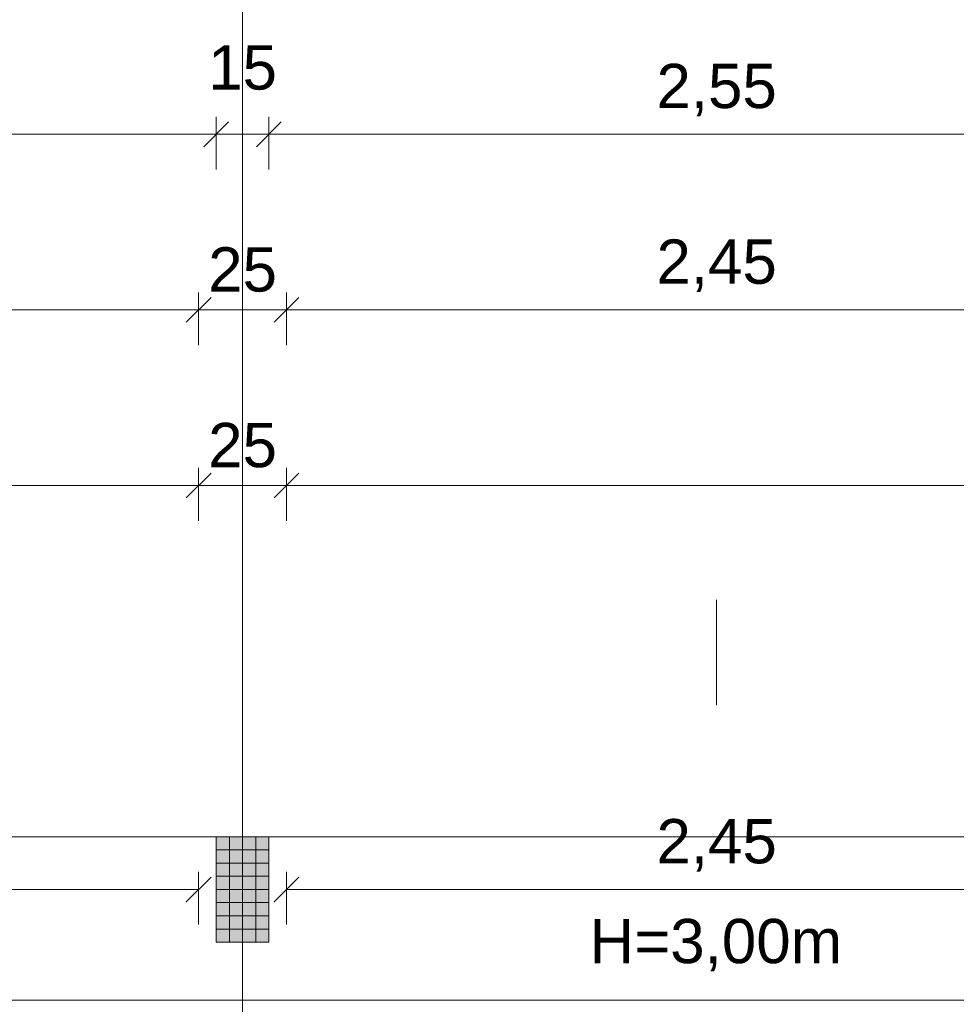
# Model space of a CAD drawing. Header units: metres. Extents: x -111 to 152, y -132 to 99.
# Tile 226 of 256: x -6.03 to -3.37, y 0.2 to 3. Entities that reach past the tile are written whole.
import ezdxf

# ---------------------------------------------------------------- set-up
doc = ezdxf.new("R2010")
doc.units = ezdxf.units.M
doc.header["$PDMODE"] = 1
doc.header["$PDSIZE"] = -2
doc.linetypes.add('Achsen 01', pattern=[5.291531, 3.175, -1.058062, 0.352704, -0.705764])
doc.linetypes.add('Raster 01', pattern=[2, 1, -1])
doc.layers.get('0').update_dxf_attribs({"lineweight": 25})
for name, color, linetype, lineweight, true_color in [('014_Fassadenarbeiten-000 Aufsicht Betonfertigteile', 7, 'Continuous', 9, 0xc0c0c0), ('AV1-Achsen', 1, 'Achsen 01', 18, 0xff0000), ('AV1-Raster', 7, 'Raster 01', 9, 0xa6a6a6)]:
    doc.layers.add(name, color=color, linetype=linetype, lineweight=lineweight, true_color=true_color)
for name, color, linetype, lineweight in [('014_Fassadenarbeiten-330 Betonfertigteile vertikal', 7, 'Continuous', 9), ('030_Sonnenschutzarbeiten-BLENDSCHUTZ', 7, 'Continuous', 5), ('_1.35m (3D)', 7, 'Continuous', 9), ('_EG (2D)', 7, 'Continuous', 9), ('_EG - DS (2D)', 7, 'Continuous', 9), ('_GRU (2D)', 7, 'Continuous', 9), ('Bemaßung-Bemaßung', 7, 'Continuous', 9), ('Keine', 7, 'Continuous', 9)]:
    doc.layers.add(name, color=color, linetype=linetype, lineweight=lineweight)
doc.layers.get('0').freeze()
doc.styles.add('Arial', font='arial.ttf')
doc.dimstyles.new('COE 50', dxfattribs={"dimtxt": 126.090495, "dimasz": 0.001414, "dimexe": 0.001, "dimexo": 0.01, "dimgap": 0.001, "dimtad": 1, "dimdec": 3, "dimtxsty": 'Arial', "dimblk": 'VW_SLASH-3', "dimblk1": 'VW_SLASH-3', "dimblk2": 'VW_SLASH-3', "dimcen": 0, "dimadec": 3, "dimazin": 0, "dimtfac": 0.8, "dimtdec": 3, "dimtix": 1, "dimtmove": 0, "dimatfit": 0, "dimldrblk": 'VW_SLASH-2', "dimfxl": 0.002, "dimfxlon": 1, "dimfrac": 2, "dimtolj": 1, "dimarcsym": 0})

# ---------------------------------------------------------------- blocks, each defined once
blk = doc.blocks.new('Group-2')
at = {"layer": 'AV1-Raster'}
for p, q in [((-5.4, -22.95), (-5.4, 1.35)), ((-4.05, -22.95), (-4.05, 1.35))]:
    blk.add_line(p, q, dxfattribs=at)
blk = doc.blocks.new('1.35m (3D)')
at = {"layer": 'AV1-Raster', "color": 7}
blk.add_blockref('Group-2', (0, 0), dxfattribs=at)
blk = doc.blocks.new('VW_SLASH-3')
at = {"color": 0, "linetype": 'ByBlock', "lineweight": -2, "transparency": 16777216}
blk.add_line((0, 0), (-1, 0), dxfattribs=at)
at = {"color": 0, "linetype": 'Continuous', "lineweight": 15, "transparency": 16777216, "flags": 128}
blk.add_lwpolyline([(0.5, 0.5), (-0.5, -0.5)], dxfattribs=at)
blk = doc.blocks.new('*D38')
at = {"layer": '030_Sonnenschutzarbeiten-BLENDSCHUTZ', "color": 0, "lineweight": -2}
for p, q in [((-5.275, 0.425), (-5.275, 0.575)), ((-2.825, 0.425), (-2.825, 0.575)), ((-2.8957, 0.525), (-5.2043, 0.525))]:
    blk.add_line(p, q, dxfattribs=at)
at = {"layer": 'Defpoints', "color": 0}
for p in [(-5.275, 0.525), (-5.275, -0.215), (-2.825, -0.215)]:
    blk.add_point(p, dxfattribs=at)
at = {"layer": '030_Sonnenschutzarbeiten-BLENDSCHUTZ', "color": 0, "lineweight": -2, "xscale": 0.070693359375, "yscale": 0.070693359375, "zscale": 0.070693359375, "rotation": 180}
blk.add_blockref('VW_SLASH-3', (-5.275, 0.525), dxfattribs=at)
at = {"layer": '030_Sonnenschutzarbeiten-BLENDSCHUTZ', "color": 0, "lineweight": -2, "xscale": 0.070693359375, "yscale": 0.070693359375, "zscale": 0.070693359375}
blk.add_blockref('VW_SLASH-3', (-2.825, 0.525), dxfattribs=at)
at = {"layer": '030_Sonnenschutzarbeiten-BLENDSCHUTZ', "color": 0, "lineweight": 13, "insert": (-4.05, 0.6508), "char_height": 0.12609, "attachment_point": 5, "style": 'Arial'}
blk.add_mtext('\\A1;2,45', dxfattribs=at)
blk = doc.blocks.new('VW_SLASH-2')
at = {"color": 0, "linetype": 'ByBlock', "lineweight": -2, "transparency": 16777216}
blk.add_line((0, 0), (-1, 0), dxfattribs=at)
at = {"color": 0, "linetype": 'Continuous', "lineweight": 15, "transparency": 16777216, "flags": 128}
blk.add_lwpolyline([(0.5, 0.5), (-0.5, -0.5)], dxfattribs=at)
blk = doc.blocks.new('*D40')
at = {"layer": '030_Sonnenschutzarbeiten-BLENDSCHUTZ', "color": 0, "lineweight": -2}
for p, q in [((-7.975, 0.425), (-7.975, 0.575)), ((-5.525, 0.425), (-5.525, 0.575)), ((-5.5957, 0.525), (-7.9043, 0.525))]:
    blk.add_line(p, q, dxfattribs=at)
at = {"layer": 'Defpoints', "color": 0}
for p in [(-7.975, 0.525), (-7.975, -0.215), (-5.525, -0.215)]:
    blk.add_point(p, dxfattribs=at)
at = {"layer": '030_Sonnenschutzarbeiten-BLENDSCHUTZ', "color": 0, "lineweight": -2, "xscale": 0.070693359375, "yscale": 0.070693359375, "zscale": 0.070693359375, "rotation": 180}
blk.add_blockref('VW_SLASH-3', (-7.975, 0.525), dxfattribs=at)
at = {"layer": '030_Sonnenschutzarbeiten-BLENDSCHUTZ', "color": 0, "lineweight": -2, "xscale": 0.070693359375, "yscale": 0.070693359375, "zscale": 0.070693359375}
blk.add_blockref('VW_SLASH-3', (-5.525, 0.525), dxfattribs=at)
at = {"layer": '030_Sonnenschutzarbeiten-BLENDSCHUTZ', "color": 0, "lineweight": 13, "insert": (-6.75, 0.6508), "char_height": 0.12609, "attachment_point": 5, "style": 'Arial'}
blk.add_mtext('\\A1;2,45', dxfattribs=at)
blk = doc.blocks.new('*D372')
at = {"layer": 'Bemaßung-Bemaßung', "color": 0, "lineweight": -2}
for p, q in [((-8.025, 2.575), (-8.025, 2.725)), ((-5.475, 2.575), (-5.475, 2.725)), ((-5.5457, 2.675), (-7.9543, 2.675))]:
    blk.add_line(p, q, dxfattribs=at)
at = {"layer": 'Defpoints', "color": 0}
for p in [(-8.025, 2.675), (-8.025, 0.675), (-5.475, 0.675)]:
    blk.add_point(p, dxfattribs=at)
at = {"layer": 'Bemaßung-Bemaßung', "color": 0, "lineweight": -2, "xscale": 0.070693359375, "yscale": 0.070693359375, "zscale": 0.070693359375, "rotation": 180}
blk.add_blockref('VW_SLASH-3', (-8.025, 2.675), dxfattribs=at)
at = {"layer": 'Bemaßung-Bemaßung', "color": 0, "lineweight": -2, "xscale": 0.070693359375, "yscale": 0.070693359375, "zscale": 0.070693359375}
blk.add_blockref('VW_SLASH-3', (-5.475, 2.675), dxfattribs=at)
at = {"layer": 'Bemaßung-Bemaßung', "color": 0, "insert": (-6.75, 2.8008), "char_height": 0.12609, "attachment_point": 5, "style": 'Arial'}
blk.add_mtext('\\A1;2,55', dxfattribs=at)
blk = doc.blocks.new('*D373')
at = {"layer": 'Bemaßung-Bemaßung', "color": 0, "lineweight": -2}
for p, q in [((-5.475, 2.575), (-5.475, 2.725)), ((-5.325, 2.575), (-5.325, 2.725)), ((-5.5457, 2.675), (-5.6164, 2.675)), ((-5.325, 2.675), (-5.475, 2.675)), ((-5.2543, 2.675), (-5.1836, 2.675))]:
    blk.add_line(p, q, dxfattribs=at)
at = {"layer": 'Defpoints', "color": 0}
for p in [(-5.475, 2.675), (-5.475, 0.675), (-5.325, 0.675)]:
    blk.add_point(p, dxfattribs=at)
at = {"layer": 'Bemaßung-Bemaßung', "color": 0, "lineweight": -2, "xscale": 0.070693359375, "yscale": 0.070693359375, "zscale": 0.070693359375}
blk.add_blockref('VW_SLASH-3', (-5.475, 2.675), dxfattribs=at)
at = {"layer": 'Bemaßung-Bemaßung', "color": 0, "lineweight": -2, "xscale": 0.070693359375, "yscale": 0.070693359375, "zscale": 0.070693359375, "rotation": 180}
blk.add_blockref('VW_SLASH-3', (-5.325, 2.675), dxfattribs=at)
at = {"layer": 'Bemaßung-Bemaßung', "color": 0, "insert": (-5.4, 2.8644), "char_height": 0.12609, "attachment_point": 5, "style": 'Arial'}
blk.add_mtext('\\A1;15', dxfattribs=at)
blk = doc.blocks.new('*D374')
at = {"layer": 'Bemaßung-Bemaßung', "color": 0, "lineweight": -2}
for p, q in [((-5.325, 2.575), (-5.325, 2.725)), ((-2.775, 2.575), (-2.775, 2.725)), ((-2.8457, 2.675), (-5.2543, 2.675))]:
    blk.add_line(p, q, dxfattribs=at)
at = {"layer": 'Defpoints', "color": 0}
for p in [(-5.325, 2.675), (-5.325, 0.675), (-2.775, 0.675)]:
    blk.add_point(p, dxfattribs=at)
at = {"layer": 'Bemaßung-Bemaßung', "color": 0, "lineweight": -2, "xscale": 0.070693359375, "yscale": 0.070693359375, "zscale": 0.070693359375, "rotation": 180}
blk.add_blockref('VW_SLASH-3', (-5.325, 2.675), dxfattribs=at)
at = {"layer": 'Bemaßung-Bemaßung', "color": 0, "lineweight": -2, "xscale": 0.070693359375, "yscale": 0.070693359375, "zscale": 0.070693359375}
blk.add_blockref('VW_SLASH-3', (-2.775, 2.675), dxfattribs=at)
at = {"layer": 'Bemaßung-Bemaßung', "color": 0, "insert": (-4.05, 2.8008), "char_height": 0.12609, "attachment_point": 5, "style": 'Arial'}
blk.add_mtext('\\A1;2,55', dxfattribs=at)
blk = doc.blocks.new('*D394')
at = {"layer": 'Bemaßung-Bemaßung', "color": 0, "lineweight": -2}
for p, q in [((-9.375, 1.575), (-9.375, 1.725)), ((-5.525, 1.575), (-5.525, 1.725)), ((-5.5957, 1.675), (-9.3043, 1.675))]:
    blk.add_line(p, q, dxfattribs=at)
at = {"layer": 'Defpoints', "color": 0}
for p in [(-9.375, 1.675), (-9.375, -0.125), (-5.525, -0.125)]:
    blk.add_point(p, dxfattribs=at)
at = {"layer": 'Bemaßung-Bemaßung', "color": 0, "lineweight": -2, "xscale": 0.070693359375, "yscale": 0.070693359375, "zscale": 0.070693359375}
for p, rotation in [((-9.375, 1.675), 180), ((-5.525, 1.675), 360)]:
    blk.add_blockref('VW_SLASH-3', p, dxfattribs=dict(at, rotation=rotation))
at = {"layer": 'Bemaßung-Bemaßung', "color": 0, "insert": (-7.45, 1.8008), "char_height": 0.12609, "attachment_point": 5, "style": 'Arial'}
blk.add_mtext('\\A1;3,85', dxfattribs=at)
blk = doc.blocks.new('*D395')
at = {"layer": 'Bemaßung-Bemaßung', "color": 0, "lineweight": -2}
for p, q in [((-5.525, 1.575), (-5.525, 1.725)), ((-5.275, 1.575), (-5.275, 1.725)), ((-5.5957, 1.675), (-5.6664, 1.675)), ((-5.275, 1.675), (-5.525, 1.675)), ((-5.2043, 1.675), (-5.1336, 1.675))]:
    blk.add_line(p, q, dxfattribs=at)
at = {"layer": 'Defpoints', "color": 0}
for p in [(-5.525, 1.675), (-5.525, -0.125), (-5.275, -0.125)]:
    blk.add_point(p, dxfattribs=at)
at = {"layer": 'Bemaßung-Bemaßung', "color": 0, "lineweight": -2, "xscale": 0.070693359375, "yscale": 0.070693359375, "zscale": 0.070693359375}
blk.add_blockref('VW_SLASH-3', (-5.525, 1.675), dxfattribs=at)
at = {"layer": 'Bemaßung-Bemaßung', "color": 0, "lineweight": -2, "xscale": 0.070693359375, "yscale": 0.070693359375, "zscale": 0.070693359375, "rotation": 180}
blk.add_blockref('VW_SLASH-3', (-5.275, 1.675), dxfattribs=at)
at = {"layer": 'Bemaßung-Bemaßung', "color": 0, "insert": (-5.4, 1.7894), "char_height": 0.12609, "attachment_point": 5, "style": 'Arial'}
blk.add_mtext('\\A1;25', dxfattribs=at)
blk = doc.blocks.new('*D396')
at = {"layer": 'Bemaßung-Bemaßung', "color": 0, "lineweight": -2}
for p, q in [((-5.275, 1.575), (-5.275, 1.725)), ((-0.125, 1.575), (-0.125, 1.725)), ((-0.1957, 1.675), (-5.2043, 1.675))]:
    blk.add_line(p, q, dxfattribs=at)
at = {"layer": 'Defpoints', "color": 0}
for p in [(-5.275, 1.675), (-0.125, 0.125), (-5.275, -0.125)]:
    blk.add_point(p, dxfattribs=at)
at = {"layer": 'Bemaßung-Bemaßung', "color": 0, "lineweight": -2, "xscale": 0.070693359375, "yscale": 0.070693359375, "zscale": 0.070693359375, "rotation": 180}
blk.add_blockref('VW_SLASH-3', (-5.275, 1.675), dxfattribs=at)
at = {"layer": 'Bemaßung-Bemaßung', "color": 0, "lineweight": -2, "xscale": 0.070693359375, "yscale": 0.070693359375, "zscale": 0.070693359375}
blk.add_blockref('VW_SLASH-3', (-0.125, 1.675), dxfattribs=at)
at = {"layer": 'Bemaßung-Bemaßung', "color": 0, "insert": (-2.7, 1.8008), "char_height": 0.12609, "attachment_point": 5, "style": 'Arial'}
blk.add_mtext('\\A1;5,15', dxfattribs=at)
blk = doc.blocks.new('*D592')
at = {"layer": 'Bemaßung-Bemaßung', "color": 0, "lineweight": -2}
for p, q in [((-7.975, 2.075), (-7.975, 2.225)), ((-5.525, 2.075), (-5.525, 2.225)), ((-5.5957, 2.175), (-7.9043, 2.175))]:
    blk.add_line(p, q, dxfattribs=at)
at = {"layer": 'Defpoints', "color": 0}
for p in [(-7.975, 2.175), (-7.975, 0.125), (-5.525, -0.125)]:
    blk.add_point(p, dxfattribs=at)
at = {"layer": 'Bemaßung-Bemaßung', "color": 0, "lineweight": -2, "xscale": 0.070693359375, "yscale": 0.070693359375, "zscale": 0.070693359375, "rotation": 180}
blk.add_blockref('VW_SLASH-3', (-7.975, 2.175), dxfattribs=at)
at = {"layer": 'Bemaßung-Bemaßung', "color": 0, "lineweight": -2, "xscale": 0.070693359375, "yscale": 0.070693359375, "zscale": 0.070693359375}
blk.add_blockref('VW_SLASH-3', (-5.525, 2.175), dxfattribs=at)
at = {"layer": 'Bemaßung-Bemaßung', "color": 0, "insert": (-6.75, 2.3008), "char_height": 0.12609, "attachment_point": 5, "style": 'Arial'}
blk.add_mtext('\\A1;2,45', dxfattribs=at)
blk = doc.blocks.new('*D593')
at = {"layer": 'Bemaßung-Bemaßung', "color": 0, "lineweight": -2}
for p, q in [((-5.525, 2.075), (-5.525, 2.225)), ((-5.275, 2.075), (-5.275, 2.225)), ((-5.5957, 2.175), (-5.6664, 2.175)), ((-5.275, 2.175), (-5.525, 2.175)), ((-5.2043, 2.175), (-5.1336, 2.175))]:
    blk.add_line(p, q, dxfattribs=at)
at = {"layer": 'Defpoints', "color": 0}
for p in [(-5.525, 2.175), (-5.525, -0.125), (-5.275, -0.125)]:
    blk.add_point(p, dxfattribs=at)
at = {"layer": 'Bemaßung-Bemaßung', "color": 0, "lineweight": -2, "xscale": 0.070693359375, "yscale": 0.070693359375, "zscale": 0.070693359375}
blk.add_blockref('VW_SLASH-3', (-5.525, 2.175), dxfattribs=at)
at = {"layer": 'Bemaßung-Bemaßung', "color": 0, "lineweight": -2, "xscale": 0.070693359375, "yscale": 0.070693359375, "zscale": 0.070693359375, "rotation": 180}
blk.add_blockref('VW_SLASH-3', (-5.275, 2.175), dxfattribs=at)
at = {"layer": 'Bemaßung-Bemaßung', "color": 0, "insert": (-5.4, 2.2894), "char_height": 0.12609, "attachment_point": 5, "style": 'Arial'}
blk.add_mtext('\\A1;25', dxfattribs=at)
blk = doc.blocks.new('*D594')
at = {"layer": 'Bemaßung-Bemaßung', "color": 0, "lineweight": -2}
for p, q in [((-5.275, 2.075), (-5.275, 2.225)), ((-2.825, 2.075), (-2.825, 2.225)), ((-2.8957, 2.175), (-5.2043, 2.175))]:
    blk.add_line(p, q, dxfattribs=at)
at = {"layer": 'Defpoints', "color": 0}
for p in [(-5.275, 2.175), (-5.275, -0.125), (-2.825, -0.125)]:
    blk.add_point(p, dxfattribs=at)
at = {"layer": 'Bemaßung-Bemaßung', "color": 0, "lineweight": -2, "xscale": 0.070693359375, "yscale": 0.070693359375, "zscale": 0.070693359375, "rotation": 180}
blk.add_blockref('VW_SLASH-3', (-5.275, 2.175), dxfattribs=at)
at = {"layer": 'Bemaßung-Bemaßung', "color": 0, "lineweight": -2, "xscale": 0.070693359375, "yscale": 0.070693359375, "zscale": 0.070693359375}
blk.add_blockref('VW_SLASH-3', (-2.825, 2.175), dxfattribs=at)
at = {"layer": 'Bemaßung-Bemaßung', "color": 0, "insert": (-4.05, 2.3008), "char_height": 0.12609, "attachment_point": 5, "style": 'Arial'}
blk.add_mtext('\\A1;2,45', dxfattribs=at)
blk = doc.blocks.new('Group-710')
at = {"layer": 'AV1-Achsen'}
blk.add_line((-5.4, -26.5), (-5.4, 4.9), dxfattribs=at)
blk = doc.blocks.new('GRU (2D)')
at = {"layer": 'AV1-Achsen', "color": 7}
blk.add_blockref('Group-710', (0, 0), dxfattribs=at)
blk = doc.blocks.new('EG - DS (2D)')
at = {"layer": '030_Sonnenschutzarbeiten-BLENDSCHUTZ', "color": 7, "insert": (-4.4121, 0.4413), "char_height": 0.12609, "attachment_point": 1, "line_spacing_factor": 0.969122, "style": 'Arial'}
blk.add_mtext('H=3,00m', dxfattribs=at)
at = {"layer": '030_Sonnenschutzarbeiten-BLENDSCHUTZ', "color": 7, "lineweight": 13}
for p1, p2, picture, middle in [((-5.525, -0.215), (-7.975, -0.215), '*D40', (-6.75, 0.6508)), ((-2.825, -0.215), (-5.275, -0.215), '*D38', (-4.05, 0.6508))]:
    dim = blk.add_aligned_dim(p1=p1, p2=p2, distance=-0.74, text='2,45', dimstyle='COE 50', override={"dimtxt": 0.12609, "dimasz": 0.070693, "dimexe": 0.05, "dimgap": 0.05, "dimpost": '<>', "dimtxsty": 'Arial', "dimtmove": 2, "dimfxl": 0.1}, dxfattribs=at)
    dim.commit()
    dim.dimension.update_dxf_attribs({"geometry": picture, "text_midpoint": middle})
blk = doc.blocks.new('EG (2D)')
at = {"layer": '014_Fassadenarbeiten-330 Betonfertigteile vertikal', "linetype": 'Continuous', "lineweight": 0}
blk.add_hatch(color=9, dxfattribs=at).paths.add_polyline_path([(-5.475, 0.675), (-5.325, 0.675), (-5.325, 0.375), (-5.475, 0.375)])
at = {"layer": '014_Fassadenarbeiten-330 Betonfertigteile vertikal', "linetype": 'Continuous', "lineweight": 9}
h = blk.add_hatch(dxfattribs=at)
h.set_pattern_fill('Stahlbetonfertigteil', color=8, style=0, pattern_type=2)
h.set_pattern_definition([(-90, (0, 0), (0.0375, 0), [])])
h.paths.add_polyline_path([(-5.475, 0.675), (-5.325, 0.675), (-5.325, 0.375), (-5.475, 0.375)])
at = {"layer": '014_Fassadenarbeiten-330 Betonfertigteile vertikal', "linetype": 'Continuous', "lineweight": 13}
h = blk.add_hatch(dxfattribs=at)
h.set_pattern_fill('Stahlbetonfertigteil-1', color=8, style=0, pattern_type=2)
h.set_pattern_definition([(0, (0, 0), (2e-18, -0.0375), [])])
h.paths.add_polyline_path([(-5.475, 0.675), (-5.325, 0.675), (-5.325, 0.375), (-5.475, 0.375)])
at = {"layer": '014_Fassadenarbeiten-000 Aufsicht Betonfertigteile', "flags": 128}
blk.add_lwpolyline([(-0.026, 0.21), (-18.874, 0.21), (-18.874, 0.305), (-39.455, 0.305), (-39.825, 0.675), (0.675, 0.675), (0.305, 0.305), (-0.026, 0.305)], close=True, dxfattribs=at)
at = {"layer": '014_Fassadenarbeiten-330 Betonfertigteile vertikal', "flags": 128}
blk.add_lwpolyline([(-5.475, 0.675), (-5.325, 0.675), (-5.325, 0.375), (-5.475, 0.375)], close=True, dxfattribs=at)
at = {"layer": 'Keine', "color": 9, "linetype": 'Continuous', "lineweight": 13, "flags": 128}
blk.add_lwpolyline([(-39.825, 0.675), (0.675, 0.675), (0.675, -22.275), (-39.825, -22.275)], close=True, dxfattribs=at)
at = {"layer": 'Bemaßung-Bemaßung'}
for p1, p2, distance, text, override, picture, middle in [((-5.325, 0.675), (-5.475, 0.675), -2, '15', {"dimtxt": 0.12609, "dimasz": 0.070693, "dimexe": 0.05, "dimgap": 0.05, "dimpost": '<>', "dimtxsty": 'Arial', "dimtix": 0, "dimtmove": 2, "dimfxl": 0.1}, '*D373', (-5.4, 2.8644)), ((-5.475, 0.675), (-8.025, 0.675), -2, '2,55', {"dimtxt": 0.12609, "dimasz": 0.070693, "dimexe": 0.05, "dimgap": 0.05, "dimpost": '<>', "dimtxsty": 'Arial', "dimtmove": 2, "dimfxl": 0.1}, '*D372', (-6.75, 2.8008)), ((-2.775, 0.675), (-5.325, 0.675), -2, '2,55', {"dimtxt": 0.12609, "dimasz": 0.070693, "dimexe": 0.05, "dimgap": 0.05, "dimpost": '<>', "dimtxsty": 'Arial', "dimtmove": 2, "dimfxl": 0.1}, '*D374', (-4.05, 2.8008)), ((-5.525, -0.125), (-9.375, -0.125), -1.8, '3,85', {"dimtxt": 0.12609, "dimasz": 0.070693, "dimexe": 0.05, "dimgap": 0.05, "dimpost": '<>', "dimtxsty": 'Arial', "dimtmove": 2, "dimfxl": 0.1}, '*D394', (-7.45, 1.8008)), ((-5.275, -0.125), (-5.525, -0.125), -1.8, '25', {"dimtxt": 0.12609, "dimasz": 0.070693, "dimexe": 0.05, "dimgap": 0.05, "dimpost": '<>', "dimtxsty": 'Arial', "dimtmove": 2, "dimfxl": 0.1}, '*D395', (-5.4, 1.7894))]:
    dim = blk.add_aligned_dim(p1=p1, p2=p2, distance=distance, text=text, dimstyle='COE 50', override=override, dxfattribs=at)
    dim.commit()
    dim.dimension.update_dxf_attribs({"geometry": picture, "text_midpoint": middle})
for base, p1, p2, text, picture, middle in [((-7.975, 2.175), (-5.525, -0.125), (-7.975, 0.125), '2,45', '*D592', (-6.75, 2.3008)), ((-5.275, 2.175), (-2.825, -0.125), (-5.275, -0.125), '2,45', '*D594', (-4.05, 2.3008)), ((-5.525, 2.175), (-5.275, -0.125), (-5.525, -0.125), '25', '*D593', (-5.4, 2.2894)), ((-5.275, 1.675), (-0.125, 0.125), (-5.275, -0.125), '5,15', '*D396', (-2.7, 1.8008))]:
    dim = blk.add_linear_dim(base=base, p1=p1, p2=p2, text=text, dimstyle='COE 50', override={"dimtxt": 0.12609, "dimasz": 0.070693, "dimexe": 0.05, "dimgap": 0.05, "dimpost": '<>', "dimtxsty": 'Arial', "dimtmove": 2, "dimfxl": 0.1}, dxfattribs=at)
    dim.commit()
    dim.dimension.update_dxf_attribs({"geometry": picture, "text_midpoint": middle})

msp = doc.modelspace()

# ---------------------------------------------------------------- block references
at = {"layer": '_1.35m (3D)'}
msp.add_blockref('1.35m (3D)', (0, 0), dxfattribs=at)

# ---------------------------------------------------------------- next in the draw order: block references
at = {"layer": '_EG - DS (2D)'}
msp.add_blockref('EG - DS (2D)', (0, 0), dxfattribs=at)

# ---------------------------------------------------------------- next in the draw order: block references
at = {"layer": '_EG (2D)'}
msp.add_blockref('EG (2D)', (0, 0), dxfattribs=at)

# ---------------------------------------------------------------- next in the draw order: block references
at = {"layer": '_GRU (2D)'}
msp.add_blockref('GRU (2D)', (0, 0), dxfattribs=at)

doc.saveas('drawing.dxf')
